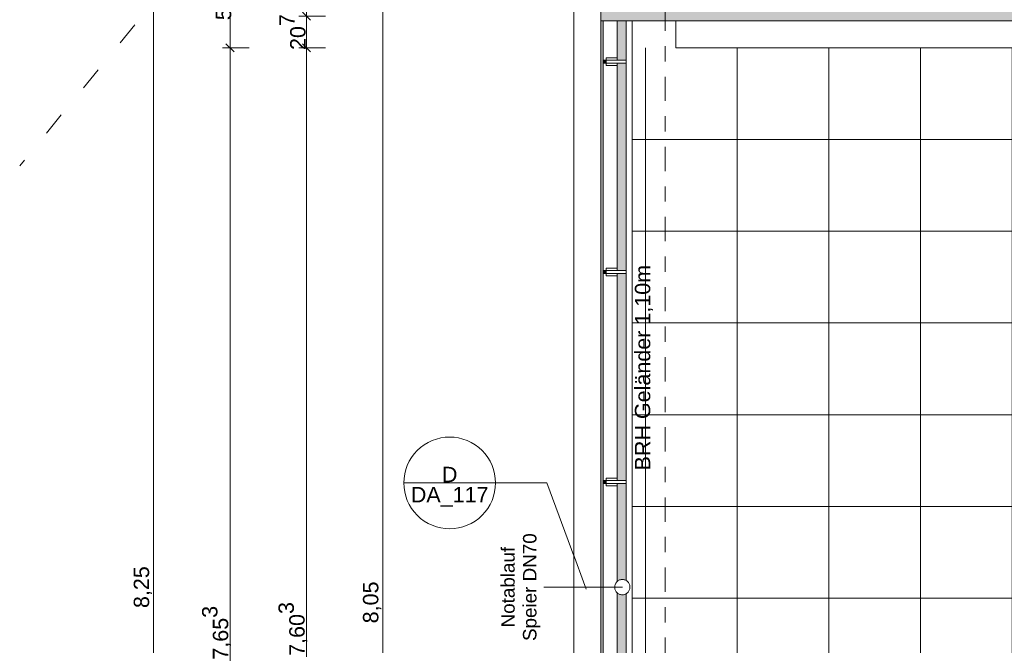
# Model space of a CAD drawing. Header units: metres. Extents: x -180 to 4, y -50 to 6.
# Tile 3 of 256: x -179.64 to -173.2, y -35.7 to -31.61. Entities that reach past the tile are written whole.
import ezdxf

# ---------------------------------------------------------------- set-up
doc = ezdxf.new("R2010")
doc.units = ezdxf.units.M
doc.header["$LTSCALE"] = 0.05
doc.header["$PDMODE"] = 1
doc.header["$PDSIZE"] = -2
doc.linetypes.add('ISO-03 Gestrichelt mit Abstand', pattern=[7.62, 3.048, -4.572])
doc.linetypes.add('Linienart-53', pattern=[5.291531, 3.175, -1.058062, 0.352704, -0.705764])
doc.layers.get('0').update_dxf_attribs({"lineweight": 25})
for name, color, linetype, lineweight, true_color in [('30 -33 Aussenwände- 7 Fassade_ Elemente', 7, 'Continuous', 9, 0x00aacc), ('30 -34 Innenwände- 4 Türen_Fenster', 7, 'Continuous', 15, 0x9955ff), ('30 -36 Dächer- 3 Dachbeläge', 7, 'Continuous', 15, 0x9999ff), ('30 -36 Dächer- 4 Dachbekleidungen', 7, 'Continuous', 9, 0xccccff), ('70 -72 Beschriftung- 1 Beschriftung allgemein', 7, 'Continuous', 9, 0xff6633), ('70 -72 Beschriftung- 7 Detailverweise', 7, 'Continuous', 9, 0x00dd00), ('70 -76 Bemaßung- 2 Allgemein', 7, 'Continuous', 5, 0x6666cc)]:
    doc.layers.add(name, color=color, linetype=linetype, lineweight=lineweight, true_color=true_color)
for name, color, linetype, lineweight in [('40 -41 Abwasser_Wasser_Gas- 2 Wasser-1', 7, 'Continuous', 15), ('60- 61 allgemeine Ausstattung- 4 Terrassen', 7, 'Continuous', 9), ('70 -71 Achsen- 1 Gebäudeachsen', 7, 'Linienart-53', 18), ('Keine', 7, 'Continuous', 9)]:
    doc.layers.add(name, color=color, linetype=linetype, lineweight=lineweight)
doc.styles.add('Arial', font='arial.ttf')
doc.dimstyles.new('k+k 1_50', dxfattribs={"dimtxt": 0.100689, "dimasz": 0.05302, "dimexe": 0.05, "dimexo": 0.15, "dimgap": 0.01, "dimtad": 1, "dimdec": 3, "dimtxsty": 'Arial', "dimblk": 'VW_SLASH', "dimblk1": 'VW_SLASH', "dimblk2": 'VW_SLASH', "dimcen": 0, "dimdle": 0.05, "dimadec": 3, "dimazin": 0, "dimtfac": 0.75, "dimtdec": 3, "dimtix": 1, "dimtmove": 0, "dimatfit": 0, "dimldrblk": 'VW_SLASH-1', "dimfxl": 0.125, "dimfxlon": 1, "dimfrac": 2, "dimtolj": 1, "dimarcsym": 0})
doc.dimstyles.new('k+k_klein', dxfattribs={"dimtxt": 0.100689, "dimasz": 0.05302, "dimexe": 0.05, "dimexo": 0.15, "dimgap": 0.005, "dimtad": 1, "dimdec": 3, "dimtxsty": 'Arial', "dimblk": 'VW_SLASH-2', "dimblk1": 'VW_SLASH-2', "dimblk2": 'VW_SLASH-2', "dimcen": 0, "dimdle": 0.025, "dimadec": 3, "dimazin": 0, "dimtfac": 0.75, "dimtdec": 3, "dimtix": 1, "dimtmove": 0, "dimatfit": 0, "dimldrblk": 'VW_FILLEDARROW', "dimfxl": 0.1, "dimfxlon": 1, "dimfrac": 2, "dimtolj": 1, "dimarcsym": 0})

# ---------------------------------------------------------------- blocks, each defined once
blk = doc.blocks.new('Gruppe-7762')
at = {"layer": '70 -72 Beschriftung- 7 Detailverweise'}
blk.add_line((-0.335, 0), (-0.935, 0), dxfattribs=at)
at = {"layer": '70 -72 Beschriftung- 7 Detailverweise', "flags": 128}
blk.add_lwpolyline([(-0.335, 0), (-0.3364, -0.0294), (-0.3408, -0.0585), (-0.3479, -0.0871), (-0.3578, -0.1148), (-0.3704, -0.1414), (-0.3856, -0.1667), (-0.4031, -0.1903), (-0.4229, -0.2121), (-0.4447, -0.2319), (-0.4683, -0.2494), (-0.4936, -0.2646), (-0.5202, -0.2772), (-0.5479, -0.2871), (-0.5765, -0.2942), (-0.6056, -0.2986), (-0.635, -0.3), (-0.6644, -0.2986), (-0.6935, -0.2942), (-0.7221, -0.2871), (-0.7498, -0.2772), (-0.7764, -0.2646), (-0.8017, -0.2494), (-0.8253, -0.2319), (-0.8471, -0.2121), (-0.8669, -0.1903), (-0.8844, -0.1667), (-0.8996, -0.1414), (-0.9122, -0.1148), (-0.9221, -0.0871), (-0.9292, -0.0585), (-0.9336, -0.0294), (-0.935, 0), (-0.9336, 0.0294), (-0.9292, 0.0585), (-0.9221, 0.0871), (-0.9122, 0.1148), (-0.8996, 0.1414), (-0.8844, 0.1667), (-0.8669, 0.1903), (-0.8471, 0.2121), (-0.8253, 0.2319), (-0.8017, 0.2494), (-0.7764, 0.2646), (-0.7498, 0.2772), (-0.7221, 0.2871), (-0.6935, 0.2942), (-0.6644, 0.2986), (-0.635, 0.3), (-0.6056, 0.2986), (-0.5765, 0.2942), (-0.5479, 0.2871), (-0.5202, 0.2772), (-0.4936, 0.2646), (-0.4683, 0.2494), (-0.4447, 0.2319), (-0.4229, 0.2121), (-0.4031, 0.1903), (-0.3856, 0.1667), (-0.3704, 0.1414), (-0.3578, 0.1148), (-0.3479, 0.0871), (-0.3408, 0.0585), (-0.3364, 0.0294)], close=True, dxfattribs=at)
at = {"layer": '70 -72 Beschriftung- 7 Detailverweise'}
blk.add_point((-0.635, 0), dxfattribs=at)
at = {"layer": '70 -72 Beschriftung- 7 Detailverweise', "line_spacing_factor": 0.96878, "style": 'Arial'}
for s, insert, char_height, attachment_point in [('D', (-0.635, 0.0046), 0.1007, 8), ('DA_117', (-0.635, -0.0267), 0.10069, 2)]:
    blk.add_mtext(s, dxfattribs=dict(at, insert=insert, char_height=char_height, attachment_point=attachment_point))
blk = doc.blocks.new('Referenzmarkierung-19')
at = {"layer": '70 -72 Beschriftung- 7 Detailverweise', "transparency": 33554687}
for q in [(-0.635, 0), (0.259, -0.6956)]:
    blk.add_line((0, 0), q, dxfattribs=at)
at = {"layer": '70 -72 Beschriftung- 7 Detailverweise', "color": 7, "transparency": 33554687}
blk.add_blockref('Gruppe-7762', (0, 0), dxfattribs=at)
blk = doc.blocks.new('Gruppe-7771')
at = {"layer": '70 -72 Beschriftung- 1 Beschriftung allgemein', "insert": (-175.619, -34.5584), "char_height": 0.100689, "attachment_point": 1, "rotation": 90, "line_spacing_factor": 0.970891, "style": 'Arial'}
blk.add_mtext('BRH Geländer 1,10m', dxfattribs=at)
blk = doc.blocks.new('Gruppe-7794')
at = {"layer": '70 -72 Beschriftung- 1 Beschriftung allgemein', "linetype": 'Continuous', "lineweight": 0}
blk.add_hatch(color=30, dxfattribs=at).paths.add_polyline_path([(-176.2126, -35.3228), (-176.2156, -35.322), (-176.2126, -35.3212)])
at = {"layer": '70 -72 Beschriftung- 1 Beschriftung allgemein', "lineweight": 5, "flags": 128}
blk.add_lwpolyline([(-176.2126, -35.3228), (-176.2156, -35.322), (-176.2126, -35.3212)], close=True, dxfattribs=at)
at = {"layer": '70 -72 Beschriftung- 1 Beschriftung allgemein', "insert": (-176.4937, -35.322), "char_height": 0.088103, "attachment_point": 2, "rotation": 90, "line_spacing_factor": 0.969685, "style": 'Arial'}
blk.add_mtext('Notablauf\\PSpeier DN70', dxfattribs=at)
at = {"color": 255}
blk.add_wipeout([(-175.676, -35.2787), (-175.6719, -35.2814), (-175.668, -35.2844), (-175.6645, -35.2879), (-175.6613, -35.2916), (-175.6585, -35.2956), (-175.6562, -35.2999), (-175.6542, -35.3044), (-175.6527, -35.3091), (-175.6517, -35.3139), (-175.6511, -35.3188), (-175.651, -35.3237), (-175.6514, -35.3286), (-175.6523, -35.3334), (-175.6537, -35.3381), (-175.6555, -35.3427), (-175.6577, -35.347), (-175.6604, -35.3512), (-175.6634, -35.355), (-175.6668, -35.3585), (-175.6706, -35.3617), (-175.6746, -35.3645), (-175.6789, -35.3669), (-175.6834, -35.3688), (-175.6881, -35.3703), (-175.6929, -35.3714), (-175.6977, -35.3719), (-175.7026, -35.372), (-175.7075, -35.3716), (-175.7124, -35.3707), (-175.7171, -35.3694), (-175.7216, -35.3676), (-175.726, -35.3653), (-175.7301, -35.3627), (-175.734, -35.3596), (-175.7375, -35.3562), (-175.7407, -35.3525), (-175.7435, -35.3484), (-175.7458, -35.3442), (-175.7478, -35.3397), (-175.7493, -35.335), (-175.7503, -35.3302), (-175.7509, -35.3253), (-175.751, -35.3204), (-175.7506, -35.3155), (-175.7497, -35.3107), (-175.7483, -35.306), (-175.7465, -35.3014), (-175.7443, -35.297), (-175.7416, -35.2929), (-175.7386, -35.2891), (-175.7352, -35.2855), (-175.7314, -35.2824), (-175.7274, -35.2796), (-175.7231, -35.2772), (-175.7186, -35.2752), (-175.7139, -35.2737), (-175.7091, -35.2727), (-175.7043, -35.2721), (-175.6994, -35.2721), (-175.6945, -35.2725), (-175.6896, -35.2733), (-175.6849, -35.2747), (-175.6804, -35.2765)], dxfattribs=at).dxf.layer = '40 -41 Abwasser_Wasser_Gas- 2 Wasser-1'
at = {"layer": '40 -41 Abwasser_Wasser_Gas- 2 Wasser-1', "flags": 128}
blk.add_lwpolyline([(-175.676, -35.2787), (-175.6719, -35.2814), (-175.668, -35.2844), (-175.6645, -35.2879), (-175.6613, -35.2916), (-175.6585, -35.2956), (-175.6562, -35.2999), (-175.6542, -35.3044), (-175.6527, -35.3091), (-175.6517, -35.3139), (-175.6511, -35.3188), (-175.651, -35.3237), (-175.6514, -35.3286), (-175.6523, -35.3334), (-175.6537, -35.3381), (-175.6555, -35.3427), (-175.6577, -35.347), (-175.6604, -35.3512), (-175.6634, -35.355), (-175.6668, -35.3585), (-175.6706, -35.3617), (-175.6746, -35.3645), (-175.6789, -35.3669), (-175.6834, -35.3688), (-175.6881, -35.3703), (-175.6929, -35.3714), (-175.6977, -35.3719), (-175.7026, -35.372), (-175.7075, -35.3716), (-175.7124, -35.3707), (-175.7171, -35.3694), (-175.7216, -35.3676), (-175.726, -35.3653), (-175.7301, -35.3627), (-175.734, -35.3596), (-175.7375, -35.3562), (-175.7407, -35.3525), (-175.7435, -35.3484), (-175.7458, -35.3442), (-175.7478, -35.3397), (-175.7493, -35.335), (-175.7503, -35.3302), (-175.7509, -35.3253), (-175.751, -35.3204), (-175.7506, -35.3155), (-175.7497, -35.3107), (-175.7483, -35.306), (-175.7465, -35.3014), (-175.7443, -35.297), (-175.7416, -35.2929), (-175.7386, -35.2891), (-175.7352, -35.2855), (-175.7314, -35.2824), (-175.7274, -35.2796), (-175.7231, -35.2772), (-175.7186, -35.2752), (-175.7139, -35.2737), (-175.7091, -35.2727), (-175.7043, -35.2721), (-175.6994, -35.2721), (-175.6945, -35.2725), (-175.6896, -35.2733), (-175.6849, -35.2747), (-175.6804, -35.2765)], close=True, dxfattribs=at)
at = {"layer": '70 -72 Beschriftung- 1 Beschriftung allgemein'}
blk.add_line((-175.701, -35.322), (-176.2156, -35.322), dxfattribs=at)
blk = doc.blocks.new('Gruppe-7834')
at = {"color": 255}
blk.add_wipeout([(-175.736, -34.6245), (-175.806, -34.6245), (-175.806, -34.6445), (-175.736, -34.6445)], dxfattribs=at).dxf.layer = '30 -36 Dächer- 4 Dachbekleidungen'
at = {"layer": '30 -36 Dächer- 3 Dachbeläge', "linetype": 'Continuous', "lineweight": 0, "transparency": 33554687}
blk.add_hatch(color=254, dxfattribs=at).paths.add_polyline_path([(-175.826, -34.6245), (-175.806, -34.6245), (-175.806, -34.6445), (-175.826, -34.6445)])
at = {"layer": '30 -36 Dächer- 3 Dachbeläge', "color": 254, "linetype": 'Continuous', "lineweight": 9, "true_color": 0xccccff, "transparency": 33554687, "flags": 128}
blk.add_lwpolyline([(-175.826, -34.6245), (-175.806, -34.6245), (-175.806, -34.6445), (-175.826, -34.6445)], dxfattribs=at)
at = {"layer": '30 -36 Dächer- 4 Dachbekleidungen', "flags": 128}
for points in [[(-175.736, -34.6095), (-175.806, -34.6095), (-175.806, -34.6245)], [(-175.736, -34.6245), (-175.806, -34.6245), (-175.806, -34.6445), (-175.736, -34.6445)], [(-175.736, -34.6595), (-175.806, -34.6595), (-175.806, -34.6445)]]:
    blk.add_lwpolyline(points, dxfattribs=at)
at = {"color": 255}
blk.add_wipeout([(-175.736, -34.6245), (-175.676, -34.6245), (-175.676, -34.6445), (-175.736, -34.6445)], dxfattribs=at).dxf.layer = '30 -36 Dächer- 4 Dachbekleidungen'
at = {"layer": '30 -36 Dächer- 4 Dachbekleidungen', "flags": 128}
blk.add_lwpolyline([(-175.736, -34.6245), (-175.676, -34.6245), (-175.676, -34.6445), (-175.736, -34.6445)], dxfattribs=at)
blk = doc.blocks.new('Gruppe-7835')
at = {"color": 255}
blk.add_wipeout([(-175.736, -33.2495), (-175.806, -33.2495), (-175.806, -33.2695), (-175.736, -33.2695)], dxfattribs=at).dxf.layer = '30 -36 Dächer- 4 Dachbekleidungen'
at = {"layer": '30 -36 Dächer- 3 Dachbeläge', "linetype": 'Continuous', "lineweight": 0, "transparency": 33554687}
blk.add_hatch(color=254, dxfattribs=at).paths.add_polyline_path([(-175.826, -33.2495), (-175.806, -33.2495), (-175.806, -33.2695), (-175.826, -33.2695)])
at = {"layer": '30 -36 Dächer- 3 Dachbeläge', "color": 254, "linetype": 'Continuous', "lineweight": 9, "true_color": 0xccccff, "transparency": 33554687, "flags": 128}
blk.add_lwpolyline([(-175.826, -33.2495), (-175.806, -33.2495), (-175.806, -33.2695), (-175.826, -33.2695)], dxfattribs=at)
at = {"layer": '30 -36 Dächer- 4 Dachbekleidungen', "flags": 128}
for points in [[(-175.736, -33.2345), (-175.806, -33.2345), (-175.806, -33.2495)], [(-175.736, -33.2495), (-175.806, -33.2495), (-175.806, -33.2695), (-175.736, -33.2695)], [(-175.736, -33.2845), (-175.806, -33.2845), (-175.806, -33.2695)]]:
    blk.add_lwpolyline(points, dxfattribs=at)
at = {"color": 255}
blk.add_wipeout([(-175.736, -33.2495), (-175.676, -33.2495), (-175.676, -33.2695), (-175.736, -33.2695)], dxfattribs=at).dxf.layer = '30 -36 Dächer- 4 Dachbekleidungen'
at = {"layer": '30 -36 Dächer- 4 Dachbekleidungen', "flags": 128}
blk.add_lwpolyline([(-175.736, -33.2495), (-175.676, -33.2495), (-175.676, -33.2695), (-175.736, -33.2695)], dxfattribs=at)
blk = doc.blocks.new('Gruppe-7836')
at = {"color": 255}
blk.add_wipeout([(-175.736, -31.8745), (-175.806, -31.8745), (-175.806, -31.8945), (-175.736, -31.8945)], dxfattribs=at).dxf.layer = '30 -36 Dächer- 4 Dachbekleidungen'
at = {"layer": '30 -36 Dächer- 3 Dachbeläge', "linetype": 'Continuous', "lineweight": 0, "transparency": 33554687}
blk.add_hatch(color=254, dxfattribs=at).paths.add_polyline_path([(-175.826, -31.8745), (-175.806, -31.8745), (-175.806, -31.8945), (-175.826, -31.8945)])
at = {"layer": '30 -36 Dächer- 3 Dachbeläge', "color": 254, "linetype": 'Continuous', "lineweight": 9, "true_color": 0xccccff, "transparency": 33554687, "flags": 128}
blk.add_lwpolyline([(-175.826, -31.8745), (-175.806, -31.8745), (-175.806, -31.8945), (-175.826, -31.8945)], dxfattribs=at)
at = {"layer": '30 -36 Dächer- 4 Dachbekleidungen', "flags": 128}
for points in [[(-175.736, -31.8595), (-175.806, -31.8595), (-175.806, -31.8745)], [(-175.736, -31.8745), (-175.806, -31.8745), (-175.806, -31.8945), (-175.736, -31.8945)], [(-175.736, -31.9095), (-175.806, -31.9095), (-175.806, -31.8945)]]:
    blk.add_lwpolyline(points, dxfattribs=at)
at = {"color": 255}
blk.add_wipeout([(-175.736, -31.8745), (-175.676, -31.8745), (-175.676, -31.8945), (-175.736, -31.8945)], dxfattribs=at).dxf.layer = '30 -36 Dächer- 4 Dachbekleidungen'
at = {"layer": '30 -36 Dächer- 4 Dachbekleidungen', "flags": 128}
blk.add_lwpolyline([(-175.736, -31.8745), (-175.676, -31.8745), (-175.676, -31.8945), (-175.736, -31.8945)], dxfattribs=at)
blk = doc.blocks.new('Gruppe-7859')
at = {"layer": '60- 61 allgemeine Ausstattung- 4 Terrassen', "linetype": 'Continuous', "lineweight": 9, "transparency": 33554534}
h = blk.add_hatch(dxfattribs=at)
h.set_pattern_fill('Platte 60_60 SRF-1', style=0, pattern_type=2)
h.set_pattern_definition([(90, (-171.951, -31.79404), (-0.6, 7e-17), []), (0, (-171.951, -31.79404), (0, 0.6), [])])
h.paths.add_polyline_path([(-163.6783, -31.794), (-175.661, -31.794), (-175.661, -39.717), (-171.951, -39.717), (-171.951, -33.594), (-163.6783, -33.594)])
at = {"layer": '70 -72 Beschriftung- 7 Detailverweise'}
blk.add_line((-176.5308, -34.64), (-177.1308, -34.64), dxfattribs=at)
at = {"layer": '70 -72 Beschriftung- 7 Detailverweise', "transparency": 33554687}
blk.add_line((-176.1958, -34.64), (-176.8308, -34.64), dxfattribs=at)
at = {"layer": '70 -72 Beschriftung- 7 Detailverweise', "flags": 128}
blk.add_lwpolyline([(-176.5308, -34.64), (-176.5323, -34.6694), (-176.5366, -34.6985), (-176.5437, -34.7271), (-176.5536, -34.7548), (-176.5662, -34.7814), (-176.5814, -34.8067), (-176.5989, -34.8303), (-176.6187, -34.8521), (-176.6405, -34.8719), (-176.6641, -34.8894), (-176.6894, -34.9046), (-176.716, -34.9172), (-176.7437, -34.9271), (-176.7723, -34.9342), (-176.8014, -34.9386), (-176.8308, -34.94), (-176.8602, -34.9386), (-176.8893, -34.9342), (-176.9179, -34.9271), (-176.9456, -34.9172), (-176.9722, -34.9046), (-176.9975, -34.8894), (-177.0211, -34.8719), (-177.0429, -34.8521), (-177.0627, -34.8303), (-177.0803, -34.8067), (-177.0954, -34.7814), (-177.108, -34.7548), (-177.1179, -34.7271), (-177.125, -34.6985), (-177.1294, -34.6694), (-177.1308, -34.64), (-177.1294, -34.6106), (-177.125, -34.5815), (-177.1179, -34.5529), (-177.108, -34.5252), (-177.0954, -34.4986), (-177.0803, -34.4733), (-177.0627, -34.4497), (-177.0429, -34.4279), (-177.0211, -34.4081), (-176.9975, -34.3906), (-176.9722, -34.3754), (-176.9456, -34.3628), (-176.9179, -34.3529), (-176.8893, -34.3458), (-176.8602, -34.3414), (-176.8308, -34.34), (-176.8014, -34.3414), (-176.7723, -34.3458), (-176.7437, -34.3529), (-176.716, -34.3628), (-176.6894, -34.3754), (-176.6641, -34.3906), (-176.6405, -34.4081), (-176.6187, -34.4279), (-176.5989, -34.4497), (-176.5814, -34.4733), (-176.5662, -34.4986), (-176.5536, -34.5252), (-176.5437, -34.5529), (-176.5366, -34.5815), (-176.5323, -34.6106)], close=True, dxfattribs=at)
at = {"layer": '70 -72 Beschriftung- 7 Detailverweise'}
blk.add_point((-176.8308, -34.64), dxfattribs=at)
at = {"layer": '70 -72 Beschriftung- 7 Detailverweise', "line_spacing_factor": 0.96878, "style": 'Arial'}
for s, insert, char_height, attachment_point in [('D', (-176.8308, -34.6354), 0.1007, 8), ('DA_117', (-176.8308, -34.6667), 0.10069, 2)]:
    blk.add_mtext(s, dxfattribs=dict(at, insert=insert, char_height=char_height, attachment_point=attachment_point))
at = {"color": 255, "linetype": 'Continuous', "lineweight": 9, "transparency": 33554687}
blk.add_wipeout([(-176.018, -31.267), (-175.841, -31.267), (-175.841, -39.377), (-176.018, -39.377)], dxfattribs=at).dxf.layer = '30 -33 Aussenwände- 7 Fassade_ Elemente'
at = {"layer": '30 -36 Dächer- 3 Dachbeläge', "linetype": 'Continuous', "lineweight": 0}
blk.add_hatch(color=254, dxfattribs=at).paths.add_polyline_path([(-175.676, -39.717), (-175.676, -31.617), (-175.841, -31.617), (-175.841, -39.867), (-175.636, -39.867), (-175.636, -39.717)])
at = {"layer": '30 -33 Aussenwände- 7 Fassade_ Elemente', "color": 7, "linetype": 'Continuous', "lineweight": 9, "transparency": 33554687, "flags": 128}
blk.add_lwpolyline([(-176.018, -31.267), (-175.841, -31.267), (-175.841, -39.377), (-176.018, -39.377)], close=True, dxfattribs=at)
at = {"layer": '30 -36 Dächer- 3 Dachbeläge', "flags": 128}
blk.add_lwpolyline([(-175.676, -39.717), (-175.676, -31.617), (-175.841, -31.617), (-175.841, -39.867), (-175.636, -39.867), (-175.636, -39.717)], close=True, dxfattribs=at)
at = {"layer": '70 -72 Beschriftung- 7 Detailverweise'}
blk.add_blockref('Referenzmarkierung-19', (-176.1958, -34.64), dxfattribs=at)
at = {"color": 255}
for points in [[(-175.826, -31.617), (-175.736, -31.617), (-175.736, -39.867), (-175.826, -39.867)], [(-175.676, -31.617), (-175.636, -31.617), (-175.636, -39.867), (-175.676, -39.867)]]:
    blk.add_wipeout(points, dxfattribs=at).dxf.layer = '30 -36 Dächer- 4 Dachbekleidungen'
at = {"layer": '30 -36 Dächer- 4 Dachbekleidungen', "flags": 128}
for points in [[(-175.826, -31.617), (-175.736, -31.617), (-175.736, -39.867), (-175.826, -39.867)], [(-175.676, -31.617), (-175.636, -31.617), (-175.636, -39.867), (-175.676, -39.867)]]:
    blk.add_lwpolyline(points, close=True, dxfattribs=at)
at = {"layer": '70 -72 Beschriftung- 1 Beschriftung allgemein', "color": 7}
blk.add_blockref('Gruppe-7771', (0, 0), dxfattribs=at)
at = {"layer": '40 -41 Abwasser_Wasser_Gas- 2 Wasser-1', "color": 7}
blk.add_blockref('Gruppe-7794', (0, 0), dxfattribs=at)
at = {"layer": '70 -72 Beschriftung- 1 Beschriftung allgemein', "color": 7}
for name in ['Gruppe-7836', 'Gruppe-7835', 'Gruppe-7834']:
    blk.add_blockref(name, (0, 0), dxfattribs=at)
at = {"layer": '70 -72 Beschriftung- 7 Detailverweise', "transparency": 33554687}
blk.add_line((-176.1958, -34.64), (-175.9368, -35.3356), dxfattribs=at)
blk = doc.blocks.new('VW_FILLEDARROW')
at = {"linetype": 'Continuous', "lineweight": 0, "transparency": 16777216}
blk.add_hatch(color=0, dxfattribs=at).paths.add_polyline_path([(-2.83, 0.76), (0, 0), (-2.83, -0.76)])
at = {"color": 0, "lineweight": 5, "transparency": 16777216, "flags": 128}
blk.add_lwpolyline([(-2.83, 0.76), (0, 0), (-2.83, -0.76)], close=True, dxfattribs=at)
blk = doc.blocks.new('*D8753')
at = {"layer": '70 -76 Bemaßung- 2 Allgemein', "color": 0, "linetype": 'Continuous', "lineweight": -2, "transparency": 33554559}
for p, q in [((-172.1903, -25.3848), (-172.3383, -25.3605)), ((-174.4736, -26.2476), (-174.3786, -26.1315))]:
    blk.add_line(p, q, dxfattribs=at)
for start, end in [(300.30792, 348.3798), (233.02062, 281.0925)]:
    blk.add_arc((-173.581, -25.157), 1.3093, start, end, dxfattribs=at)
at = {"layer": 'Defpoints', "color": 0, "transparency": 33554559}
for p in [(-173.581, -25.157), (-173.565, -26.4662), (-164.1338, -26.704), (-179.6443, -32.565)]:
    blk.add_point(p, dxfattribs=at)
at = {"layer": '70 -76 Bemaßung- 2 Allgemein', "color": 0, "lineweight": -2, "xscale": 0.05302001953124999, "yscale": 0.05302001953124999, "zscale": 0.05302001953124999}
for p, rotation in [((-172.2889, -25.3686), 79.5400057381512), ((-174.4103, -26.1702), 141.8604122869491)]:
    blk.add_blockref('VW_FILLEDARROW', p, dxfattribs=dict(at, rotation=rotation))
at = {"layer": '70 -76 Bemaßung- 2 Allgemein', "color": 0, "lineweight": 15, "transparency": 33554559, "insert": (-173.1159, -26.3878), "char_height": 0.160649, "attachment_point": 5, "rotation": 20.70021, "style": 'Arial'}
blk.add_mtext('\\A1;120%%d ', dxfattribs=at)
blk = doc.blocks.new('VW_SLASH-2')
at = {"color": 0, "linetype": 'ByBlock', "lineweight": -2, "transparency": 16777216}
blk.add_line((0.47, 0), (-1, 0), dxfattribs=at)
at = {"color": 0, "lineweight": 5, "transparency": 16777216, "flags": 128}
blk.add_lwpolyline([(0.5, 0.5), (-0.5, -0.5)], dxfattribs=at)
blk = doc.blocks.new('VW_SLASH')
at = {"color": 0, "linetype": 'ByBlock', "lineweight": -2, "transparency": 16777216}
blk.add_line((0.94, 0), (-1, 0), dxfattribs=at)
at = {"color": 0, "lineweight": 20, "transparency": 16777216, "flags": 128}
blk.add_lwpolyline([(0.5, 0.5), (-0.5, -0.5)], dxfattribs=at)
blk = doc.blocks.new('*D10948')
at = {"layer": '70 -76 Bemaßung- 2 Allgemein', "color": 0, "lineweight": -2}
for p, q in [((-178.643, -31.197), (-178.818, -31.197)), ((-178.768, -39.394), (-178.768, -31.2501)), ((-178.643, -39.447), (-178.818, -39.447))]:
    blk.add_line(p, q, dxfattribs=at)
at = {"layer": 'Defpoints', "color": 0}
for p in [(-178.768, -31.197), (-178.268, -31.197), (-178.268, -39.447)]:
    blk.add_point(p, dxfattribs=at)
at = {"layer": '70 -76 Bemaßung- 2 Allgemein', "color": 0, "lineweight": -2, "xscale": 0.05302001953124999, "yscale": 0.05302001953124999, "zscale": 0.05302001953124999}
for p, rotation in [((-178.768, -31.197), 90), ((-178.768, -39.447), 270)]:
    blk.add_blockref('VW_SLASH', p, dxfattribs=dict(at, rotation=rotation))
at = {"layer": '70 -76 Bemaßung- 2 Allgemein', "color": 0, "insert": (-178.8385, -35.322), "char_height": 0.10069, "attachment_point": 5, "rotation": 90, "style": 'Arial'}
blk.add_mtext('\\A1;8,25', dxfattribs=at)
blk = doc.blocks.new('VW_SLASH-1')
at = {"color": 0, "linetype": 'ByBlock', "lineweight": -2, "transparency": 16777216}
blk.add_line((0.94, 0), (-1, 0), dxfattribs=at)
at = {"color": 0, "lineweight": 5, "transparency": 16777216, "flags": 128}
blk.add_lwpolyline([(0.5, 0.5), (-0.5, -0.5)], dxfattribs=at)
blk = doc.blocks.new('*D11042')
at = {"layer": '70 -76 Bemaßung- 2 Allgemein', "color": 0, "lineweight": -2}
for p, q in [((-178.143, -31.197), (-178.318, -31.197)), ((-178.268, -31.741), (-178.268, -31.2501)), ((-178.143, -31.794), (-178.318, -31.794))]:
    blk.add_line(p, q, dxfattribs=at)
at = {"layer": 'Defpoints', "color": 0}
for p in [(-178.268, -31.197), (-177.768, -31.197), (-175.371, -31.794)]:
    blk.add_point(p, dxfattribs=at)
at = {"layer": '70 -76 Bemaßung- 2 Allgemein', "color": 0, "lineweight": -2, "xscale": 0.05302001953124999, "yscale": 0.05302001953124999, "zscale": 0.05302001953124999}
for p, rotation in [((-178.268, -31.197), 90), ((-178.268, -31.794), 270)]:
    blk.add_blockref('VW_SLASH', p, dxfattribs=dict(at, rotation=rotation))
at = {"layer": '70 -76 Bemaßung- 2 Allgemein', "color": 0, "insert": (-178.3453, -31.4955), "char_height": 0.100689, "attachment_point": 5, "rotation": 90, "style": 'Arial'}
blk.add_mtext('\\A1;59\\S7^ ;', dxfattribs=at)
blk = doc.blocks.new('*D11043')
at = {"layer": '70 -76 Bemaßung- 2 Allgemein', "color": 0, "lineweight": -2}
for p, q in [((-178.143, -31.794), (-178.318, -31.794)), ((-178.268, -39.394), (-178.268, -31.8471)), ((-178.143, -39.447), (-178.318, -39.447))]:
    blk.add_line(p, q, dxfattribs=at)
at = {"layer": 'Defpoints', "color": 0}
for p in [(-178.268, -31.794), (-175.371, -31.794), (-177.768, -39.447)]:
    blk.add_point(p, dxfattribs=at)
at = {"layer": '70 -76 Bemaßung- 2 Allgemein', "color": 0, "lineweight": -2, "xscale": 0.05302001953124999, "yscale": 0.05302001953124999, "zscale": 0.05302001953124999}
for p, rotation in [((-178.268, -31.794), 90), ((-178.268, -39.447), 270)]:
    blk.add_blockref('VW_SLASH', p, dxfattribs=dict(at, rotation=rotation))
at = {"layer": '70 -76 Bemaßung- 2 Allgemein', "color": 0, "insert": (-178.3561, -35.6205), "char_height": 0.100689, "attachment_point": 5, "rotation": 90, "style": 'Arial'}
blk.add_mtext('\\A1;7,65\\S3^ ;', dxfattribs=at)
blk = doc.blocks.new('*D11345')
at = {"layer": '70 -76 Bemaßung- 2 Allgemein', "color": 0, "lineweight": -2}
for p, q in [((-177.643, -31.247), (-177.818, -31.247)), ((-177.768, -31.534), (-177.768, -31.3001)), ((-177.643, -31.587), (-177.818, -31.587))]:
    blk.add_line(p, q, dxfattribs=at)
at = {"layer": 'Defpoints', "color": 0}
for p in [(-177.768, -31.247), (-176.018, -31.247), (-175.811, -31.587)]:
    blk.add_point(p, dxfattribs=at)
at = {"layer": '70 -76 Bemaßung- 2 Allgemein', "color": 0, "lineweight": -2, "xscale": 0.05302001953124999, "yscale": 0.05302001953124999, "zscale": 0.05302001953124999}
for p, rotation in [((-177.768, -31.247), 90), ((-177.768, -31.587), 270)]:
    blk.add_blockref('VW_SLASH', p, dxfattribs=dict(at, rotation=rotation))
at = {"layer": '70 -76 Bemaßung- 2 Allgemein', "color": 0, "insert": (-177.859, -31.473), "char_height": 0.10069, "attachment_point": 5, "rotation": 90, "style": 'Arial'}
blk.add_mtext('\\A1;34', dxfattribs=at)
blk = doc.blocks.new('*D11346')
at = {"layer": '70 -76 Bemaßung- 2 Allgemein', "color": 0, "lineweight": -2}
for p, q in [((-177.643, -31.587), (-177.818, -31.587)), ((-177.768, -31.741), (-177.768, -31.6401)), ((-177.643, -31.794), (-177.818, -31.794))]:
    blk.add_line(p, q, dxfattribs=at)
at = {"layer": 'Defpoints', "color": 0}
for p in [(-177.768, -31.587), (-175.811, -31.587), (-175.371, -31.794)]:
    blk.add_point(p, dxfattribs=at)
at = {"layer": '70 -76 Bemaßung- 2 Allgemein', "color": 0, "lineweight": -2, "xscale": 0.05302001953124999, "yscale": 0.05302001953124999, "zscale": 0.05302001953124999}
for p, rotation in [((-177.768, -31.587), 90), ((-177.768, -31.794), 270)]:
    blk.add_blockref('VW_SLASH', p, dxfattribs=dict(at, rotation=rotation))
at = {"layer": '70 -76 Bemaßung- 2 Allgemein', "color": 0, "insert": (-177.859, -31.6905), "char_height": 0.100689, "attachment_point": 5, "rotation": 90, "style": 'Arial'}
blk.add_mtext('\\A1;20\\S7^ ;', dxfattribs=at)
blk = doc.blocks.new('*D11347')
at = {"layer": '70 -76 Bemaßung- 2 Allgemein', "color": 0, "lineweight": -2}
for p, q in [((-177.643, -31.794), (-177.818, -31.794)), ((-177.768, -39.344), (-177.768, -31.8471)), ((-177.643, -39.397), (-177.818, -39.397))]:
    blk.add_line(p, q, dxfattribs=at)
at = {"layer": 'Defpoints', "color": 0}
for p in [(-177.768, -31.794), (-175.371, -31.794), (-176.018, -39.397)]:
    blk.add_point(p, dxfattribs=at)
at = {"layer": '70 -76 Bemaßung- 2 Allgemein', "color": 0, "lineweight": -2, "xscale": 0.05302001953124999, "yscale": 0.05302001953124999, "zscale": 0.05302001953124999}
for p, rotation in [((-177.768, -31.794), 90), ((-177.768, -39.397), 270)]:
    blk.add_blockref('VW_SLASH', p, dxfattribs=dict(at, rotation=rotation))
at = {"layer": '70 -76 Bemaßung- 2 Allgemein', "color": 0, "insert": (-177.8561, -35.5955), "char_height": 0.100689, "attachment_point": 5, "rotation": 90, "style": 'Arial'}
blk.add_mtext('\\A1;7,60\\S3^ ;', dxfattribs=at)
blk = doc.blocks.new('*D11530')
at = {"layer": '70 -76 Bemaßung- 2 Allgemein', "color": 0, "lineweight": -2}
for p, q in [((-177.143, -31.397), (-177.318, -31.397)), ((-177.268, -39.394), (-177.268, -31.4501)), ((-177.143, -39.447), (-177.318, -39.447))]:
    blk.add_line(p, q, dxfattribs=at)
at = {"layer": 'Defpoints', "color": 0}
for p in [(-177.268, -31.397), (-99.221, -31.397), (-176.768, -39.447)]:
    blk.add_point(p, dxfattribs=at)
at = {"layer": '70 -76 Bemaßung- 2 Allgemein', "color": 0, "lineweight": -2, "xscale": 0.05302001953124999, "yscale": 0.05302001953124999, "zscale": 0.05302001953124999}
for p, rotation in [((-177.268, -31.397), 90), ((-177.268, -39.447), 270)]:
    blk.add_blockref('VW_SLASH', p, dxfattribs=dict(at, rotation=rotation))
at = {"layer": '70 -76 Bemaßung- 2 Allgemein', "color": 0, "insert": (-177.3385, -35.422), "char_height": 0.10069, "attachment_point": 5, "rotation": 90, "style": 'Arial'}
blk.add_mtext('\\A1;8,05', dxfattribs=at)
blk = doc.blocks.new('_Achsen (3D)')
at = {"layer": '70 -71 Achsen- 1 Gebäudeachsen', "transparency": 33554687}
blk.add_line((-175.421, 3.8), (-175.421, -46.172), dxfattribs=at)
blk = doc.blocks.new('Gruppe-8281')
at = {"layer": '30 -34 Innenwände- 4 Türen_Fenster', "color": 7, "linetype": 'ISO-03 Gestrichelt mit Abstand', "lineweight": 15, "transparency": 33554636}
blk.add_line((-173.581, -25.157), (-179.6443, -32.565), dxfattribs=at)
at = {"layer": '70 -76 Bemaßung- 2 Allgemein', "color": 7, "linetype": 'Continuous', "lineweight": 15, "transparency": 33554559}
dim = blk.add_angular_dim_3p(base=(-173.565, -26.4662), center=(-173.581, -25.157), p1=(-179.6443, -32.565), p2=(-164.1338, -26.704), dimstyle='k+k_klein', override={"dimtxt": 0.160649, "dimgap": 0.006382, "dimpost": '<> ', "dimtxsty": 'Arial', "dimblk": 'VW_FILLEDARROW', "dimadec": 0, "dimtmove": 2}, dxfattribs=at)
dim.commit()
dim.dimension.update_dxf_attribs({"geometry": '*D8753', "text_midpoint": (-173.1159, -26.3878), "dimtype": 165})
blk = doc.blocks.new('Gruppe-8878')
at = {"layer": '30 -36 Dächer- 3 Dachbeläge', "linetype": 'Continuous', "lineweight": 0}
blk.add_hatch(color=254, dxfattribs=at).paths.add_polyline_path([(-175.84099996, -12.11704198), (-175.84099996, -31.61704198), (-163.52826764, -31.61704198), (-163.52826764, -31.45204198), (-175.67599996, -31.45204198), (-175.67599996, -12.11704198)])
at = {"layer": '30 -36 Dächer- 3 Dachbeläge', "flags": 128}
blk.add_lwpolyline([(-175.84099996, -12.11704198), (-175.84099996, -31.61704198), (-163.52826764, -31.61704198), (-163.52826764, -31.45204198), (-175.67599996, -31.45204198), (-175.67599996, -12.11704198)], close=True, dxfattribs=at)
at = {"color": 255}
blk.add_wipeout([(-175.35099996, -31.61704198), (-167.89099996, -31.61704198), (-167.89099996, -31.79404198), (-175.35099996, -31.79404198)], dxfattribs=at).dxf.layer = '30 -33 Aussenwände- 7 Fassade_ Elemente'
at = {"layer": '30 -33 Aussenwände- 7 Fassade_ Elemente', "flags": 128}
blk.add_lwpolyline([(-175.35099996, -31.61704198), (-167.89099996, -31.61704198), (-167.89099996, -31.79404198), (-175.35099996, -31.79404198)], close=True, dxfattribs=at)
at = {"layer": '60- 61 allgemeine Ausstattung- 4 Terrassen', "color": 7, "transparency": 33554687}
blk.add_blockref('Gruppe-8281', (0, 0), dxfattribs=at)
blk = doc.blocks.new('_OG3_2D (2D)')
at = {"layer": '70 -72 Beschriftung- 1 Beschriftung allgemein', "color": 7}
blk.add_blockref('Gruppe-7859', (0, 0), dxfattribs=at)
blk.add_blockref('Gruppe-8878', (0, 0), dxfattribs=at)
blk = doc.blocks.new('Gruppe-9717')
at = {"layer": '70 -76 Bemaßung- 2 Allgemein'}
dim = blk.add_linear_dim(base=(-178.76799996, -31.19704198), p1=(-178.26799996, -39.44704198), p2=(-178.26799996, -31.19704198), angle=270, text='8,25', dimstyle='k+k 1_50', override={"dimtxt": 0.100689, "dimgap": 0.01, "dimdec": 8, "dimpost": '<>', "dimtxsty": 'Arial', "dimtmove": 2}, dxfattribs=at)
dim.commit()
dim.dimension.update_dxf_attribs({"geometry": '*D10948', "text_midpoint": (-178.8384635, -35.32204198)})
blk = doc.blocks.new('Gruppe-9724')
at = {"layer": '70 -76 Bemaßung- 2 Allgemein'}
for base, p1, p2, text, picture, middle in [((-178.26799996, -31.19704198), (-175.37099996, -31.79404198), (-177.76799996, -31.19704198), '59\\S7^ ;', '*D11042', (-178.34532711, -31.49554198)), ((-178.26799996, -31.79404198), (-177.76799996, -39.44704198), (-175.37099996, -31.79404198), '7,65\\S3^ ;', '*D11043', (-178.3561008, -35.62054198))]:
    dim = blk.add_linear_dim(base=base, p1=p1, p2=p2, angle=270, text=text, dimstyle='k+k 1_50', override={"dimtxt": 0.100689, "dimgap": 0.01, "dimdec": 8, "dimpost": '<>', "dimtxsty": 'Arial', "dimtmove": 2}, dxfattribs=at)
    dim.commit()
    dim.dimension.update_dxf_attribs({"geometry": picture, "text_midpoint": middle})
blk = doc.blocks.new('Gruppe-9728')
at = {"layer": '70 -76 Bemaßung- 2 Allgemein'}
for base, p1, p2, text, picture, middle in [((-177.76799996, -31.24704198), (-175.81099996, -31.58704198), (-176.01799996, -31.24704198), '34', '*D11345', (-177.85896246, -31.47304198)), ((-177.76799996, -31.58704198), (-175.37099996, -31.79404198), (-175.81099996, -31.58704198), '20\\S7^ ;', '*D11346', (-177.85896246, -31.69051633))]:
    dim = blk.add_linear_dim(base=base, p1=p1, p2=p2, angle=270, text=text, dimstyle='k+k 1_50', override={"dimtxt": 0.100689, "dimgap": 0.01, "dimdec": 8, "dimpost": '<>', "dimtxsty": 'Arial', "dimtmove": 2}, dxfattribs=at)
    dim.commit()
    dim.dimension.update_dxf_attribs({"geometry": picture, "text_midpoint": middle, "dimtype": 160})
dim = blk.add_linear_dim(base=(-177.76799996, -31.79404198), p1=(-176.01799996, -39.39704198), p2=(-175.37099996, -31.79404198), angle=270, text='7,60\\S3^ ;', dimstyle='k+k 1_50', override={"dimtxt": 0.100689, "dimgap": 0.01, "dimdec": 8, "dimpost": '<>', "dimtxsty": 'Arial', "dimtmove": 2}, dxfattribs=at)
dim.commit()
dim.dimension.update_dxf_attribs({"geometry": '*D11347', "text_midpoint": (-177.8561008, -35.59554198)})
blk = doc.blocks.new('Gruppe-9732')
at = {"layer": '70 -76 Bemaßung- 2 Allgemein'}
dim = blk.add_linear_dim(base=(-177.26799996, -31.39704198), p1=(-176.76799996, -39.44704198), p2=(-99.22099996, -31.39704198), angle=270, text='8,05', dimstyle='k+k 1_50', override={"dimtxt": 0.100689, "dimgap": 0.01, "dimdec": 8, "dimpost": '<>', "dimtxsty": 'Arial', "dimtmove": 2}, dxfattribs=at)
dim.commit()
dim.dimension.update_dxf_attribs({"geometry": '*D11530', "text_midpoint": (-177.3384635, -35.42204198)})
blk = doc.blocks.new('_OG3_2D Bemaßung_ Beschriftung (2D)')
at = {"layer": '70 -76 Bemaßung- 2 Allgemein'}
for name in ['Gruppe-9724', 'Gruppe-9728', 'Gruppe-9732', 'Gruppe-9717']:
    blk.add_blockref(name, (0, 0), dxfattribs=at)

msp = doc.modelspace()

# ---------------------------------------------------------------- block references
at = {"layer": 'Keine', "color": 1}
msp.add_blockref('_OG3_2D (2D)', (0, 0), dxfattribs=at)

# ---------------------------------------------------------------- next in the draw order: block references
msp.add_blockref('_OG3_2D Bemaßung_ Beschriftung (2D)', (0, 0), dxfattribs=at)

# ---------------------------------------------------------------- next in the draw order: block references
msp.add_blockref('_Achsen (3D)', (0, 0), dxfattribs=at)

doc.saveas('drawing.dxf')
